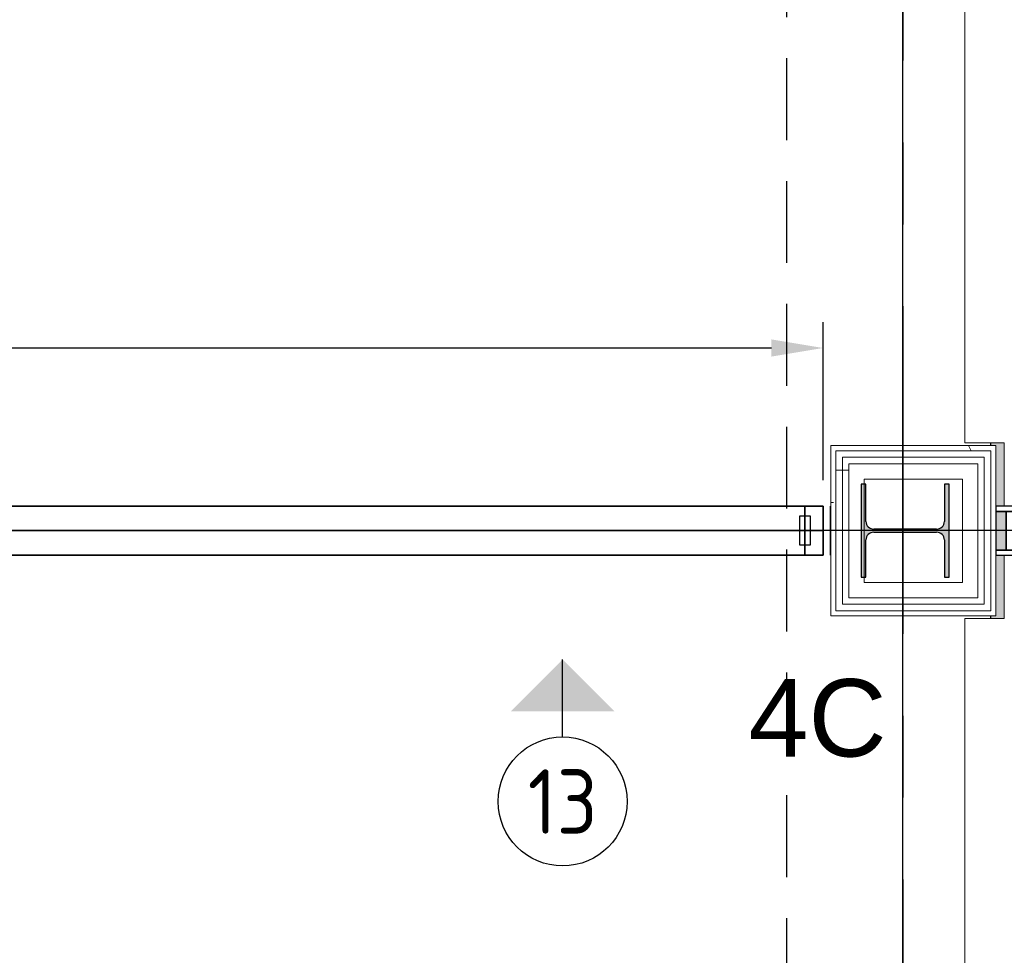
# Model space of a CAD drawing. Extents: x 2744 to 57639, y 3641 to 38820.
# Tile 158 of 179: x 52304 to 54213, y 27672 to 29486. Entities that reach past the tile are written whole.
import ezdxf
from ezdxf.enums import TextEntityAlignment as Align

# ---------------------------------------------------------------- set-up
doc = ezdxf.new("R2010")
doc.units = 0
doc.header["$LTSCALE"] = 50
doc.header["$PDSIZE"] = -5
doc.linetypes.add('HIDDEN2', pattern=[4.7625, 3.175, -1.5875])
doc.linetypes.add('stramien', pattern=[22.225, 12.7, -3.175, 3.175, -3.175])
doc.layers.get('0').update_dxf_attribs({"linetype": 'CONTINUOUS'})
doc.layers.get('DEFPOINTS').update_dxf_attribs({"linetype": 'CONTINUOUS'})
for name, color, linetype, lineweight in [('A-FLOR-OTLN', 8, 'CONTINUOUS', 18), ('A-GLAZ', 8, 'CONTINUOUS', 25), ('A-GLAZ-CWMG', 8, 'CONTINUOUS', 18), ('A-WALL-MBNI', 8, 'CONTINUOUS', 25), ('A-WALL-PATT', 8, 'CONTINUOUS', 50), ('I-WALL', 8, 'CONTINUOUS', 25), ('S-COLS', 8, 'CONTINUOUS', 18), ('S-GRID', 8, 'CONTINUOUS', 18)]:
    doc.layers.add(name, color=color, linetype=linetype, lineweight=lineweight)
for name, color, linetype in [('AS-A38--_F----5', 2, 'CONTINUOUS'), ('AS-A38--_F---4-', 9, 'CONTINUOUS'), ('AS-I38-M_F----5_Muuraansluitingen', 7, 'CONTINUOUS'), ('AS-I38-M_F----5_Wandmodulen', 7, 'CONTINUOUS'), ('AS-L38--', 7, 'CONTINUOUS'), ('AS-L38--_F----5', 7, 'CONTINUOUS'), ('AS-L38--_F---4-', 7, 'CONTINUOUS'), ('AS-L38--_F-23--', 3, 'CONTINUOUS'), ('AS-L38--_F1-----', 2, 'CONTINUOUS'), ('AS-L38--_F123--', 7, 'CONTINUOUS'), ('AS-M38--_F123--_Wandlengte', 1, 'CONTINUOUS'), ('AS-T38--_F-23--', 7, 'CONTINUOUS'), ('IWTEKST', 2, 'CONTINUOUS')]:
    doc.layers.add(name, color=color, linetype=linetype)
doc.layers.add('AS-I38-1_F----5', color=2, linetype='CONTINUOUS', plot=False)
doc.styles.get("Standard").update_dxf_attribs({"font": 'isocp.shx'})
doc.dimstyles.new('CWall_F2_Wandlengte', dxfattribs={"dimscale": 50, "dimtxt": 2.5, "dimasz": 2, "dimexe": 1, "dimexo": 1, "dimgap": 0.5, "dimtad": 1, "dimdec": 0, "dimdsep": 46, "dimtxsty": 'Standard', "dimcen": 2.5, "dimclrt": 2, "dimadec": 0, "dimazin": 0, "dimtfac": 1, "dimtdec": 0, "dimtix": 1, "dimtmove": 2, "dimatfit": 0, "dimfxl": 0, "dimtolj": 1, "dimtzin": 0, "dimarcsym": 0})
pattern_1 = [(0, (0, 0), (406.4, 101.6), [33.528, -271.272, 33.528, -271.272, -1625.6]), (0, (0, 0), (406.4, 101.6), [-609.6, 33.528, -576.072, 33.528, -271.272, -711.2]), (0, (0, 0), (406.4, 101.6), [-1524, 33.528, -169.672, 33.528, -474.472]), (120, (152.4, 50.8), (-291.18818, 301.15272), [33.528, -271.272, 33.528, -271.272, -1625.6]), (120, (152.4, 50.8), (-291.18818, 301.15272), [-609.6, 33.528, -576.072, 33.528, -271.272, -711.2]), (120, (152.4, 50.8), (-291.18818, 301.15272), [-1524, 33.528, -169.672, 33.528, -474.472]), (240, (203.2, 254), (-115.21182, -402.75272), [33.528, -271.272, 33.528, -271.272, -1625.6]), (240, (203.2, 254), (-115.21182, -402.75272), [-609.6, 33.528, -576.072, 33.528, -271.272, -711.2]), (240, (203.2, 254), (-115.21182, -402.75272), [-1524, 33.528, -169.672, 33.528, -474.472])]
pattern_2 = [(0, (53876.6, 28262.37), (0, 500), []), (0, (53876.6, 28212.37), (0, 500), []), (0, (53876.6, 28162.37), (0, 500), []), (0, (53876.6, 28112.37), (0, 500), [])]
pattern_3 = [(0, (822, 1360), (31.75, 31.75), [15.875, -47.625]), (90, (829.938, 1352.062), (-31.75, 31.75), [15.875, -47.625])]

# ---------------------------------------------------------------- blocks, each defined once
blk = doc.blocks.new('10844_ABT model nieuw_export 08-11-2012_rvt-1-Plotview 4e Verdieping - schaal 1 op 100')
at = {"layer": 'S-COLS', "lineweight": 5}
blk.add_hatch(color=256, dxfattribs=at).paths.add_polyline_path([(53944.8, 28405.2), (53944.8, 28477.2), (53949.2, 28487.8), (53959.8, 28492.2), (54081.8, 28492.2), (54092.4, 28487.8), (54096.8, 28477.2), (54096.8, 28405.2), (54106.3, 28405.2), (54106.3, 28585.2), (54096.8, 28585.2), (54096.8, 28513.2), (54092.4, 28502.6), (54081.8, 28498.2), (53959.8, 28498.2), (53949.2, 28502.6), (53944.8, 28513.2), (53944.8, 28585.2), (53935.3, 28585.2), (53935.3, 28405.2)], flags=0)
at = {"layer": 'S-COLS', "color": 0, "lineweight": 25}
for p, q in [((53944.8, 28585.2), (53935.3, 28585.2)), ((53935.3, 28585.2), (53935.3, 28405.2)), ((53944.8, 28513.2), (53944.8, 28585.2)), ((54106.3, 28585.2), (54096.8, 28585.2)), ((54096.8, 28585.2), (54096.8, 28513.2)), ((54106.3, 28405.2), (54106.3, 28585.2)), ((54081.8, 28498.2), (53959.8, 28498.2)), ((53944.8, 28405.2), (53944.8, 28477.2)), ((53959.8, 28492.2), (54081.8, 28492.2)), ((54096.8, 28477.2), (54096.8, 28405.2)), ((53935.3, 28405.2), (53944.8, 28405.2)), ((54096.8, 28405.2), (54106.3, 28405.2))]:
    blk.add_line(p, q, dxfattribs=at)
for centre, start, end in [((53959.8, 28513.2), 180, 270), ((54081.8, 28513.2), 270, 0), ((53959.8, 28477.2), 90, 180), ((54081.8, 28477.2), 0, 90)]:
    blk.add_arc(centre, 15, start, end, dxfattribs=at)
blk = doc.blocks.new('22_KA_systeempanel_dicht - staal-10156846-Plotview 4e Verdieping - schaal 1 op 100')
at = {"layer": 'A-GLAZ', "lineweight": 18}
h = blk.add_hatch(color=256, dxfattribs=at)
h.paths.add_polyline_path([(-30, -37.5), (-30, 37.5), (-50, 37.5), (-50, -37.5)], flags=0)
h.paths.add_polyline_path([(50, -37.5), (50, 37.5), (30, 37.5), (30, -37.5)], flags=0)
h = blk.add_hatch(dxfattribs=at)
h.set_pattern_fill('FP_264', color=256, style=0, pattern_type=2)
h.set_pattern_definition([(60, (-54246.6, -28494.87), (-103.92305, 60), []), (120, (-54246.6, -28494.87), (-103.92305, -60), [])])
h.paths.add_polyline_path([(30, -37.5), (30, 37.5), (-30, 37.5), (-30, -37.5)], flags=0)
at = {"layer": 'A-GLAZ'}
for p, q in [((50, 47.5), (-50, 47.5)), ((-50, 47.5), (-50, 37.5)), ((50, 37.5), (50, 47.5)), ((-50, 37.5), (50, 37.5)), ((-30, 37.5), (-50, 37.5)), ((-50, 37.5), (-50, -37.5)), ((30, 37.5), (-30, 37.5)), ((-30, 37.5), (-30, -37.5)), ((-30, -37.5), (-30, 37.5)), ((30, -37.5), (30, 37.5)), ((50, 37.5), (30, 37.5)), ((30, 37.5), (30, -37.5)), ((50, -37.5), (50, 37.5)), ((50, -37.5), (-50, -37.5)), ((-50, -37.5), (-50, -47.5)), ((-50, -37.5), (-30, -37.5)), ((-30, -37.5), (30, -37.5)), ((30, -37.5), (50, -37.5)), ((50, -47.5), (50, -37.5)), ((-50, -47.5), (50, -47.5))]:
    blk.add_line(p, q, dxfattribs=at)
blk = doc.blocks.new('28_KA_Prefab betonnen borstwering vierde verdieping - 28_KA_Prefab betonnen borstwering vierde verdieping-10080192-Plotview 4e Verdieping - schaal 1 op 100')
at = {"layer": 'A-WALL-PATT', "lineweight": 25}
h = blk.add_hatch(color=256, dxfattribs=at)
h.paths.add_polyline_path([(54283.1, 17595.2), (54296.6, 17595.2), (54296.6, 17755.4), (54283.1, 17755.4), (54283.1, 17600.2), (54186.6, 17600.2), (54186.6, 17595.2)], flags=0)
h.paths.add_polyline_path([(54436.6, 19068.4), (54436.6, 19068.4), (54296.6, 19068.4), (54296.6, 19588), (54283.1, 19588), (54283.1, 19068.4), (54416.2, 19068.4)], flags=0)
h.paths.add_polyline_path([(54186.6, 19158.2), (54212.4, 19158.2), (54212.4, 19498.5), (54186.6, 19498.5), (54186.6, 19493.2), (54196.6, 19493.2), (54196.6, 19163.2), (54186.6, 19163.2)], flags=0)
h.paths.add_polyline_path([(54306.6, 20901), (54296.6, 20901.7), (54296.6, 21421.4), (54283.1, 21421.4), (54283.1, 20901), (54296.6, 20901)], flags=0)
h.paths.add_polyline_path([(54196.6, 20991.2), (54212.4, 20991.2), (54212.4, 21331.5), (54186.6, 21331.5), (54186.6, 21326.5), (54196.6, 21326.5), (54196.6, 20996.5), (54186.6, 20996.5), (54186.6, 20991.2)], flags=0)
h.paths.add_polyline_path([(54296.6, 22734.4), (54296.6, 22735), (54296.6, 23254.7), (54283.1, 23254.7), (54283.1, 22734.4), (54288.1, 22734.4)], flags=0)
h.paths.add_polyline_path([(54212.4, 22824.9), (54212.4, 23165.2), (54186.6, 23165.2), (54186.6, 23159.9), (54196.6, 23159.9), (54196.6, 22829.9), (54186.6, 22829.9), (54186.6, 22824.9), (54196.6, 22824.9)], flags=0)
h.paths.add_polyline_path([(54306.6, 24567.7), (54296.6, 24568.4), (54296.6, 25088), (54283.1, 25088), (54283.1, 24567.7), (54306.6, 24567.7)], flags=0)
h.paths.add_polyline_path([(54186.6, 24658.2), (54212.4, 24658.2), (54212.4, 24998.5), (54186.6, 24998.5), (54186.6, 24993.2), (54196.6, 24993.2), (54196.6, 24663.2), (54186.6, 24663.2)], flags=0)
h.paths.add_polyline_path([(54316.7, 26401), (54296.6, 26401.7), (54296.6, 26921.4), (54283.1, 26921.4), (54283.1, 26709.2), (54296.1, 26709.2), (54296.1, 26614.2), (54283.1, 26614.2), (54283.1, 26401), (54306.6, 26401)], flags=0)
h.paths.add_polyline_path([(54196.6, 26491.5), (54212.4, 26491.5), (54212.4, 26614.2), (54196.6, 26614.2), (54196.6, 26496.5), (54186.6, 26496.5), (54186.6, 26491.5)], flags=0)
h.paths.add_polyline_path([(54196.6, 26709.2), (54212.4, 26709.2), (54212.4, 26831.9), (54186.6, 26831.9), (54186.6, 26826.5), (54196.6, 26826.5), (54196.6, 26761.5)], flags=0)
h.paths.add_polyline_path([(54306.6, 28234.4), (54296.6, 28235), (54296.6, 28447.4), (54283.1, 28447.4), (54283.1, 28234.4), (54296.6, 28234.4)], flags=0)
h.paths.add_polyline_path([(54212.4, 28324.9), (54212.4, 28447.4), (54196.6, 28447.4), (54196.6, 28329.9), (54186.6, 28329.9), (54186.6, 28324.9), (54196.6, 28324.9)], flags=0)
h.paths.add_polyline_path([(54196.6, 28542.4), (54212.4, 28542.4), (54212.4, 28665.2), (54186.6, 28665.2), (54186.6, 28659.9), (54196.6, 28659.9), (54196.6, 28594.9)], flags=0)
h.paths.add_polyline_path([(54287.6, 28542.4), (54296.6, 28542.4), (54296.6, 28754.7), (54283.1, 28754.7), (54283.1, 28542.4)], flags=0)
h.paths.add_polyline_path([(54288.1, 30067.7), (54296.6, 30068.4), (54296.6, 30280.7), (54283.1, 30280.7), (54283.1, 30067.7)], flags=0)
h.paths.add_polyline_path([(54191.6, 30158.2), (54212.4, 30158.2), (54212.4, 30280.7), (54196.6, 30280.7), (54196.6, 30163.2), (54186.6, 30163.2), (54186.6, 30158.2)], flags=0)
h.paths.add_polyline_path([(54196.6, 30375.7), (54212.4, 30375.7), (54212.4, 30498.5), (54186.6, 30498.5), (54186.6, 30493.2), (54196.6, 30493.2), (54196.6, 30414.7)], flags=0)
h.paths.add_polyline_path([(54283.1, 30375.7), (54296.6, 30375.7), (54296.6, 30588), (54283.1, 30588), (54283.1, 30414.7)], flags=0)
h.paths.add_polyline_path([(54296.6, 31901), (54296.6, 31901.7), (54296.6, 32421.4), (54283.1, 32421.4), (54283.1, 31901), (54288.1, 31901)], flags=0)
h.paths.add_polyline_path([(54186.6, 31991.5), (54212.4, 31991.5), (54212.4, 32331.9), (54186.6, 32331.9), (54186.6, 32326.5), (54196.6, 32326.5), (54196.6, 31996.5), (54186.6, 31996.5)], flags=0)
h.paths.add_polyline_path([(54283.1, 33734.4), (54296.6, 33735), (54296.6, 34255.4), (54283.1, 34255.4), (54283.1, 33735)], flags=0)
h.paths.add_polyline_path([(54186.6, 33824.9), (54212.4, 33824.9), (54212.4, 34165.2), (54186.6, 34165.2), (54186.6, 34159.9), (54196.6, 34159.9), (54196.6, 33829.9), (54186.6, 33829.9)], flags=0)
h.paths.add_polyline_path([(54288.1, 35568.4), (54296.6, 35568.4), (54296.6, 36088.2), (53756.4, 36088.2), (53756.4, 36074.7), (54016.5, 36074.7), (54016.5, 35998.5), (53865.8, 35998.5), (53865.8, 35978.2), (53876.6, 35978.2), (53876.6, 35993.2), (54196.6, 35993.2), (54196.6, 35663.2), (54186.6, 35663.2), (54186.6, 35658.2), (54207.4, 35658.2), (54207.4, 35827.9), (54283.1, 35827.9), (54283.1, 35568.4)], flags=0)
h.paths.add_polyline_path([(52043.3, 35978.2), (52043.3, 35993.2), (52354.1, 35993.2), (52353.3, 35998.5), (52012.4, 35998.5), (52012.4, 35978.2)], flags=0)
h.paths.add_polyline_path([(50179.1, 35978.2), (50189.9, 35978.2), (50189.9, 35993.2), (50509.9, 35993.2), (50509.9, 35978.2), (50520.7, 35978.2), (50520.7, 35998.5), (50179.1, 35998.5), (50179.1, 35983.2)], flags=0)
h.paths.add_polyline_path([(48676.6, 35978.2), (48687.4, 35978.2), (48687.4, 35998.5), (48345.8, 35998.5), (48345.8, 35978.2), (48356.6, 35978.2), (48356.6, 35993.2), (48676.6, 35993.2), (48676.6, 35983.2)], flags=0)
h.paths.add_polyline_path([(46854.1, 35978.2), (46854.1, 35998.5), (46730.8, 35998.5), (46730.8, 35993.5), (46635.8, 35993.5), (46635.8, 35998.5), (46512.4, 35998.5), (46512.4, 35978.2), (46523.3, 35978.2), (46523.3, 35993.2), (46843.3, 35993.2), (46843.3, 35978.2)], flags=0)
h.paths.add_polyline_path([(45020.4, 35978.2), (45020.4, 35998.5), (44678.8, 35998.5), (44678.8, 35978.2), (44689.9, 35978.2), (44689.9, 35993.2), (45009.9, 35993.2), (45009.9, 35978.2)], flags=0)
h.paths.add_polyline_path([(42845.8, 35978.2), (42856.6, 35978.2), (42856.6, 35993.2), (43176.6, 35993.2), (43176.6, 35978.2), (43187.4, 35978.2), (43187.4, 35998.5), (42845.8, 35998.5), (42845.8, 35983.2)], flags=0)
h.paths.add_polyline_path([(41073.3, 35978.2), (41073.3, 36082.2), (41293.3, 36081.4), (41293.3, 35978.2), (41298.3, 35978.2), (41298.3, 36074.7), (41443.4, 36074.7), (41443.4, 36088.2), (40923.1, 36088.2), (40923.1, 36079.7), (40898.1, 36079.7), (40898.1, 36074.7), (41068.1, 36074.7), (41068.1, 35978.2)], flags=0)
h.paths.add_polyline_path([(39509.9, 35978.2), (39520.7, 35978.2), (39520.7, 35998.5), (39179.1, 35998.5), (39179.1, 35978.2), (39189.9, 35978.2), (39189.9, 35993.2), (39509.9, 35993.2), (39509.9, 35983.2)], flags=0)
h.paths.add_polyline_path([(37676.6, 35978.2), (37687.4, 35978.2), (37687.4, 35998.5), (37345.8, 35998.5), (37345.8, 35978.2), (37356.6, 35978.2), (37356.6, 35993.2), (37676.6, 35993.2), (37676.6, 35983.2)], flags=0)
h.paths.add_polyline_path([(35843.3, 35978.2), (35854.1, 35978.2), (35854.1, 35998.5), (35512.4, 35998.5), (35512.4, 35978.2), (35523.3, 35978.2), (35523.3, 35993.2), (35843.3, 35993.2), (35843.3, 35983.2)], flags=0)
h.paths.add_polyline_path([(33679.1, 35978.2), (33689.9, 35978.2), (33689.9, 35993.2), (34009.9, 35993.2), (34009.9, 35978.2), (34020.7, 35978.2), (34020.7, 35998.5), (33679.1, 35998.5), (33679.1, 35983.2)], flags=0)
h.paths.add_polyline_path([(31901.4, 35978.2), (31906.6, 35978.2), (31906.6, 36088.2), (31756.4, 36088.2), (31756.4, 36074.7), (31901.4, 36074.7)], flags=0)
h.paths.add_polyline_path([(30343.3, 35978.2), (30354.1, 35978.2), (30354.1, 35998.5), (30230.8, 35998.5), (30230.8, 35993.5), (30135.8, 35993.5), (30135.8, 35998.5), (30012.4, 35998.5), (30012.4, 35978.2), (30023.3, 35978.2), (30023.3, 35993.2), (30343.3, 35993.2), (30343.3, 35983.2)], flags=0)
h.paths.add_polyline_path([(28179.1, 35978.2), (28189.9, 35978.2), (28189.9, 35993.2), (28509.9, 35993.2), (28509.9, 35978.2), (28520.7, 35978.2), (28520.7, 35998.5), (28402.4, 35998.5), (28402.4, 35993.5), (28307.4, 35993.5), (28307.4, 35998.5), (28179.1, 35998.5), (28179.1, 35983.2)], flags=0)
h.paths.add_polyline_path([(26356.6, 35978.2), (26356.6, 35993.2), (26676.6, 35993.2), (26676.6, 35978.2), (26687.4, 35978.2), (26687.4, 35998.5), (26345.8, 35998.5), (26345.8, 35978.2)], flags=0)
h.paths.add_polyline_path([(24512.4, 35978.2), (24523.3, 35978.2), (24523.3, 35993.2), (24843.3, 35993.2), (24843.3, 35978.2), (24854.1, 35978.2), (24854.1, 35998.5), (24512.4, 35998.5), (24512.4, 35983.2)], flags=0)
h.paths.add_polyline_path([(22949.6, 35978.2), (22964.9, 35978.2), (22964.9, 36074.7), (23046.6, 36074.7), (23046.6, 36088.2), (22956.6, 36088.2), (22956.6, 36228.2), (22949.6, 36228.2), (22949.6, 36074.7)], flags=0)
h.paths.add_polyline_path([(50331.6, 36074.7), (50610.1, 36074.7), (50610.1, 36088.2), (50089.8, 36088.2), (50089.8, 36074.7), (50179.1, 36074.7)], flags=0)
h.paths.add_polyline_path([(48687.4, 36074.7), (48776.8, 36074.7), (48776.8, 36088.2), (48256.4, 36088.2), (48256.4, 36074.7), (48435.8, 36074.7)], flags=0)
h.paths.add_polyline_path([(51923.1, 36074.7), (52443.4, 36074.7), (52443.4, 36088.2), (51923.1, 36088.2), (51923.1, 36079.7)], flags=0)
h.paths.add_polyline_path([(46539.9, 36074.7), (46635.8, 36074.7), (46635.8, 36082.2), (46730.8, 36082.2), (46730.8, 36074.7), (46943.4, 36074.7), (46943.4, 36088.2), (46423.1, 36088.2), (46423.1, 36074.7), (46512.4, 36074.7)], flags=0)
h.paths.add_polyline_path([(43064.3, 36074.7), (43276.8, 36074.7), (43276.8, 36088.2), (42756.4, 36088.2), (42756.4, 36074.7), (42845.8, 36074.7)], flags=0)
h.paths.add_polyline_path([(44678.8, 36074.7), (45110.1, 36074.7), (45110.1, 36088.2), (44589.8, 36088.2), (44589.8, 36074.7), (44644.1, 36074.7)], flags=0)
h.paths.add_polyline_path([(37796.8, 36074.7), (37801.8, 36074.7), (37801.8, 36079.7), (37776.8, 36079.7), (37776.8, 36088.2), (37256.4, 36088.2), (37256.4, 36079.7), (37231.4, 36079.7), (37231.4, 36074.7), (37776.8, 36074.7)], flags=0)
h.paths.add_polyline_path([(39520.7, 36074.7), (39635.1, 36074.7), (39635.1, 36079.7), (39610.1, 36079.7), (39610.1, 36088.2), (39089.8, 36088.2), (39089.8, 36079.7), (39064.8, 36079.7), (39064.8, 36074.7), (39272.6, 36074.7)], flags=0)
h.paths.add_polyline_path([(35403.1, 36074.7), (35968.4, 36074.7), (35968.4, 36079.7), (35943.4, 36079.7), (35943.4, 36088.2), (35423.1, 36088.2), (35423.1, 36079.7), (35398.1, 36079.7), (35398.1, 36074.7)], flags=0)
h.paths.add_polyline_path([(28089.8, 36074.7), (28307.4, 36074.7), (28307.4, 36082.2), (28402.4, 36082.2), (28402.4, 36074.7), (28610.1, 36074.7), (28610.1, 36088.2), (28089.8, 36088.2), (28089.8, 36079.7)], flags=0)
h.paths.add_polyline_path([(30354.1, 36074.7), (30443.4, 36074.7), (30443.4, 36088.2), (29923.1, 36088.2), (29923.1, 36074.7), (30135.8, 36074.7), (30135.8, 36082.2), (30230.8, 36082.2), (30230.8, 36074.7)], flags=0)
h.paths.add_polyline_path([(34135.1, 36074.7), (34135.1, 36079.7), (34110.1, 36079.7), (34110.1, 36088.2), (33589.8, 36088.2), (33589.8, 36079.7), (33564.8, 36079.7), (33564.8, 36074.7), (34130.7, 36074.7)], flags=0)
h.paths.add_polyline_path([(26687.4, 36074.7), (26776.8, 36074.7), (26776.8, 36088.2), (26256.4, 36088.2), (26256.4, 36074.7), (26633.8, 36074.7)], flags=0)
h.paths.add_polyline_path([(32131.6, 36074.7), (32301.8, 36074.7), (32301.8, 36079.7), (32276.8, 36079.7), (32276.8, 36088.2), (31916.6, 36088.2), (31916.6, 36082.2), (32131.6, 36082.2), (32131.6, 36079.7)], flags=0)
h.paths.add_polyline_path([(24738, 36074.7), (24943.4, 36074.7), (24943.4, 36088.2), (24423.1, 36088.2), (24423.1, 36074.7), (24512.4, 36074.7)], flags=0)
h.paths.add_polyline_path([(23056.6, 36074.7), (23110.1, 36074.7), (23110.1, 36088.2), (23056.6, 36088.2), (23056.6, 36079.7)], flags=0)
at = {"layer": 'A-WALL-MBNI'}
for p, q in [((54186.6, 28659.9), (54186.6, 28665.2)), ((54186.6, 28324.9), (54186.6, 28329.9))]:
    blk.add_line(p, q, dxfattribs=at)
blk = doc.blocks.new('vensterbank tweede verdieping3 - vensterbank tweede verdieping-12052795-Plotview 4e Verdieping - schaal 1 op 100')
at = {"layer": 'A-GLAZ', "lineweight": 18}
for p, q in [((54136.6, 30158.2), (54136.6, 28665.2)), ((54136.6, 28665.2), (54212.4, 28665.2)), ((54212.4, 28665.2), (54212.4, 28542.4)), ((54212.4, 28447.4), (54212.4, 28324.9)), ((54212.4, 28324.9), (54136.6, 28324.9)), ((54136.6, 28324.9), (54136.6, 27323.8))]:
    blk.add_line(p, q, dxfattribs=at)
blk = doc.blocks.new('Onderlegger 4e verdieping')
at = {"layer": 'A-WALL-PATT', "lineweight": 18}
h = blk.add_hatch(dxfattribs=at)
h.set_pattern_fill('FP_9', color=256, style=0, pattern_type=2)
h.set_pattern_definition(pattern_1)
h.paths.add_polyline_path([(54123.2, 28649.9), (54196.6, 28649.9), (54196.6, 28659.9), (53876.6, 28659.9), (53876.6, 28649.9), (53886.6, 28649.9)], flags=0)
h = blk.add_hatch(dxfattribs=at)
h.set_pattern_fill('FP_9', color=256, style=0, pattern_type=2)
h.set_pattern_definition(pattern_1)
h.paths.add_polyline_path([(53886.6, 28329.9), (53886.6, 28649.9), (53876.6, 28649.9), (53876.6, 28329.9)], flags=0)
h = blk.add_hatch(dxfattribs=at)
h.set_pattern_fill('FP_11', color=256, angle=-270, style=0, pattern_type=2)
h.set_pattern_definition([(270, (53836.6, 28659.87), (500, 3e-14), []), (270, (53786.6, 28659.87), (500, 3e-14), []), (270, (53736.6, 28659.87), (500, 3e-14), []), (270, (53686.6, 28659.87), (500, 3e-14), [])])
h.paths.add_polyline_path([(54174.1, 28637.4), (54186.6, 28637.4), (54186.6, 28649.9), (53886.6, 28649.9), (53886.6, 28637.4), (54123.2, 28637.4)], flags=0)
h = blk.add_hatch(dxfattribs=at)
h.set_pattern_fill('FP_12', color=256, angle=90, style=0, pattern_type=2)
h.set_pattern_definition(pattern_2)
h.paths.add_polyline_path([(53899.1, 28339.9), (53899.1, 28637.4), (53886.6, 28637.4), (53886.6, 28339.9)], flags=0)
h = blk.add_hatch(dxfattribs=at)
h.set_pattern_fill('FP_12', color=256, angle=90, style=0, pattern_type=2)
h.set_pattern_definition(pattern_2)
h.paths.add_polyline_path([(53911.6, 28352.4), (53911.6, 28624.9), (53899.1, 28624.9), (53899.1, 28352.4)], flags=0)
at = {"layer": 'A-FLOR-OTLN'}
for p, q in [((54186.3, 28665.2), (54186.3, 28659.9)), ((54186.3, 28329.9), (54186.3, 28324.9))]:
    blk.add_line(p, q, dxfattribs=at)
at = {"layer": 'A-GLAZ-CWMG', "lineweight": 35}
blk.add_line((53875.8, 28447.5), (53875.8, 28542.5), dxfattribs=at)
at = {"layer": 'I-WALL', "lineweight": 18}
for p, q in [((54196.6, 28659.9), (53876.6, 28659.9)), ((53876.6, 28659.9), (53876.6, 28329.9)), ((54186.6, 28649.9), (53886.6, 28649.9)), ((53886.6, 28649.9), (53886.6, 28339.9)), ((54186.6, 28649.9), (54186.6, 28339.9)), ((54196.6, 28329.9), (54196.6, 28659.9)), ((54174.1, 28637.4), (53899.1, 28637.4)), ((53899.1, 28637.4), (53899.1, 28352.4)), ((54174.1, 28637.4), (54174.1, 28352.4)), ((54161.6, 28624.9), (53911.6, 28624.9)), ((53911.6, 28624.9), (53911.6, 28364.9)), ((54161.6, 28624.9), (54161.6, 28364.9)), ((53941.6, 28594.9), (54131.6, 28594.9)), ((53941.6, 28394.9), (53941.6, 28594.9)), ((54131.6, 28594.9), (54131.6, 28394.9)), ((54131.6, 28394.9), (53941.6, 28394.9)), ((54161.6, 28364.9), (53911.6, 28364.9)), ((54174.1, 28352.4), (53899.1, 28352.4)), ((53876.6, 28329.9), (54196.6, 28329.9)), ((54186.6, 28339.9), (53886.6, 28339.9))]:
    blk.add_line(p, q, dxfattribs=at)
at = {"layer": 'S-GRID', "linetype": 'stramien'}
blk.add_line((54016.6, 37820.1), (54016.6, 15453.9), dxfattribs=at)
at = {"lineweight": 5}
blk.add_blockref('10844_ABT model nieuw_export 08-11-2012_rvt-1-Plotview 4e Verdieping - schaal 1 op 100', (0, 0), dxfattribs=at)
at = {"layer": 'A-GLAZ'}
blk.add_blockref('vensterbank tweede verdieping3 - vensterbank tweede verdieping-12052795-Plotview 4e Verdieping - schaal 1 op 100', (0, 0), dxfattribs=at)
at = {"layer": 'A-GLAZ', "lineweight": 18}
blk.add_blockref('22_KA_systeempanel_dicht - staal-10156846-Plotview 4e Verdieping - schaal 1 op 100', (54246.6, 28494.9), dxfattribs=at)
at = {"layer": 'A-WALL-MBNI'}
blk.add_blockref('28_KA_Prefab betonnen borstwering vierde verdieping - 28_KA_Prefab betonnen borstwering vierde verdieping-10080192-Plotview 4e Verdieping - schaal 1 op 100', (0, 0), dxfattribs=at)
blk = doc.blocks.new('WandNr2-_CTA01')
at = {"layer": 'AS-T38--_F-23--', "color": 0, "linetype": 'ByBlock'}
blk.add_line((0, -5), (0, -2), dxfattribs=at)
blk.add_circle((0, -7.5), 2.5, dxfattribs=at)
blk.add_solid([(0, -2), (2, -4), (-2, -4)], dxfattribs=at)
blk.add_attdef('WANDNR', text='', height=2.5, dxfattribs=at).set_placement((0, -7.5), align=Align.MIDDLE)
blk = doc.blocks.new('*D157')
at = {"layer": 'AS-M38--_F123--_Wandlengte', "color": 0, "lineweight": -2}
for p, q in [((54015.6, 38175.3), (54015.6, 26794.7)), ((52182.6, 26988.9), (52182.6, 26794.7)), ((52282.6, 26844.7), (53915.6, 26844.7))]:
    blk.add_line(p, q, dxfattribs=at)
at = {"layer": 'AS-M38--_F123--_Wandlengte', "color": 0}
for points in [[(52282.6, 26861.3), (52282.6, 26828), (52182.6, 26844.7)], [(53915.6, 26861.3), (53915.6, 26828), (54015.6, 26844.7)]]:
    blk.add_solid(points, dxfattribs=at)
at = {"layer": 'DEFPOINTS', "color": 0}
for p in [(54015.6, 38225.3), (52182.6, 27038.9), (54015.6, 26844.7)]:
    blk.add_point(p, dxfattribs=at)
at = {"layer": 'AS-M38--_F123--_Wandlengte', "color": 2, "insert": (53099.1, 26932.2), "char_height": 125, "attachment_point": 5}
blk.add_mtext('\\A1;1833', dxfattribs=at)
blk = doc.blocks.new('*D160')
at = {"layer": 'AS-M38--_F123--_Wandlengte', "color": 0, "lineweight": -2}
for p, q in [((55050.6, 30328.2), (50855.5, 30328.2)), ((50905.5, 30228.2), (50905.5, 28595.2)), ((55050.6, 28495.2), (50855.5, 28495.2))]:
    blk.add_line(p, q, dxfattribs=at)
at = {"layer": 'AS-M38--_F123--_Wandlengte', "color": 0}
for points in [[(50888.8, 30228.2), (50922.2, 30228.2), (50905.5, 30328.2)], [(50888.8, 28595.2), (50922.2, 28595.2), (50905.5, 28495.2)]]:
    blk.add_solid(points, dxfattribs=at)
at = {"layer": 'DEFPOINTS', "color": 0}
for p in [(55100.6, 30328.2), (50905.5, 28495.2), (55100.6, 28495.2)]:
    blk.add_point(p, dxfattribs=at)
at = {"layer": 'AS-M38--_F123--_Wandlengte', "color": 2, "insert": (50818, 29411.7), "char_height": 125, "attachment_point": 5, "rotation": 90}
blk.add_mtext('\\A1;1833', dxfattribs=at)
blk = doc.blocks.new('*D161')
at = {"layer": 'AS-M38--_F123--_Wandlengte', "color": 0, "lineweight": -2}
for p, q in [((55050.6, 28495.2), (50855.5, 28495.2)), ((50905.5, 28395.2), (50905.5, 26762.2)), ((55050.6, 26662.2), (50855.5, 26662.2))]:
    blk.add_line(p, q, dxfattribs=at)
at = {"layer": 'AS-M38--_F123--_Wandlengte', "color": 0}
for points in [[(50888.8, 28395.2), (50922.2, 28395.2), (50905.5, 28495.2)], [(50888.8, 26762.2), (50922.2, 26762.2), (50905.5, 26662.2)]]:
    blk.add_solid(points, dxfattribs=at)
at = {"layer": 'DEFPOINTS', "color": 0}
for p in [(55100.6, 28495.2), (50905.5, 26662.2), (55100.6, 26662.2)]:
    blk.add_point(p, dxfattribs=at)
at = {"layer": 'AS-M38--_F123--_Wandlengte', "color": 2, "insert": (50818, 27578.7), "char_height": 125, "attachment_point": 5, "rotation": 90}
blk.add_mtext('\\A1;1833', dxfattribs=at)
blk = doc.blocks.new('*D310')
at = {"layer": 'AS-M38--_F123--_Wandlengte', "color": 0, "lineweight": -2}
for p, q in [((50349.6, 28629.7), (50349.6, 28899.2)), ((53861.6, 28592.7), (53861.6, 28899.2)), ((50449.6, 28849.2), (53761.6, 28849.2))]:
    blk.add_line(p, q, dxfattribs=at)
at = {"layer": 'AS-M38--_F123--_Wandlengte', "color": 0}
for points in [[(50449.6, 28865.9), (50449.6, 28832.5), (50349.6, 28849.2)], [(53761.6, 28865.9), (53761.6, 28832.5), (53861.6, 28849.2)]]:
    blk.add_solid(points, dxfattribs=at)
at = {"layer": 'DEFPOINTS', "color": 0}
for p in [(53861.6, 28849.2), (50349.6, 28579.7, -300), (53861.6, 28542.7)]:
    blk.add_point(p, dxfattribs=at)
at = {"layer": 'AS-M38--_F123--_Wandlengte', "color": 2, "insert": (52105.6, 28936.7), "char_height": 125, "attachment_point": 5}
blk.add_mtext('\\A1;3512', dxfattribs=at)
blk = doc.blocks.new('Q0WDSTL-_CTA01')
at = {"layer": 'AS-L38--_F-23--'}
for p, q in [((0, 0.3), (0, 0.5)), ((0, -0.3), (0, -0.5))]:
    blk.add_line(p, q, dxfattribs=at)
at = {"layer": 'AS-L38--_F-23--', "color": 1}
blk.add_lwpolyline([(0, 0.3), (1, 0.3), (1, -0.3), (0, -0.3)], dxfattribs=at)
at = {"layer": 'AS-L38--_F1-----'}
blk.add_lwpolyline([(0, 0.5), (0, -0.5)], dxfattribs=at)
blk = doc.blocks.new('QEND6---_CTA01')
at = {"layer": 'AS-L38--_F----5', "invisible_edges": 1}
for points in [[(0, 0), (0, 0, 60), (35, 0, 60), (35, 0)], [(0, 0, 2660), (0, 0, 2700), (35, 0, 2700), (35, 0, 2660)]]:
    blk.add_3dface(points, dxfattribs=at)
at = {"layer": 'AS-L38--_F----5'}
blk.add_3dface([(0, 0, 60), (0, 0, 2660), (35, 0, 2660), (35, 0, 60)], dxfattribs=at)
at = {"layer": 'AS-L38--_F---4-', "invisible_edges": 1}
for points in [[(35, 47.5), (35, 47.5, 60), (0, 47.5, 60), (0, 47.5)], [(35, 47.5, 2660), (35, 47.5, 2700), (0, 47.5, 2700), (0, 47.5, 2660)], [(0, -47.5), (0, -47.5, 60), (35, -47.5, 60), (35, -47.5)], [(0, -47.5, 2660), (0, -47.5, 2700), (35, -47.5, 2700), (35, -47.5, 2660)]]:
    blk.add_3dface(points, dxfattribs=at)
at = {"layer": 'AS-L38--_F---4-'}
for points in [[(35, 47.5, 60), (35, 47.5, 2660), (0, 47.5, 2660), (0, 47.5, 60)], [(0, -47.5, 2700), (35, -47.5, 2700), (35, 47.5, 2700), (0, 47.5, 2700)], [(35, -47.5), (35, -47.5, 60), (35, 47.5, 60), (35, 47.5)], [(35, -47.5, 60), (35, -47.5, 2660), (35, 47.5, 2660), (35, 47.5, 60)], [(35, -47.5, 2660), (35, -47.5, 2700), (35, 47.5, 2700), (35, 47.5, 2660)], [(0, -47.5, 60), (0, -47.5, 2660), (35, -47.5, 2660), (35, -47.5, 60)]]:
    blk.add_3dface(points, dxfattribs=at)
at = {"layer": 'AS-L38--_F123--'}
blk.add_lwpolyline([(0, -47.5), (35, -47.5), (35, 47.5), (0, 47.5)], dxfattribs=at)
at = {"layer": 'DEFPOINTS'}
blk.add_point((35, 0, 2700), dxfattribs=at)
at = {"layer": 'AS-L38--', "xscale": 10, "yscale": 95, "zscale": 10}
blk.add_blockref('Q0WDSTL-_CTA01', (0, 0), dxfattribs=at)
at = {"layer": 'AS-I38-M_F----5_Muuraansluitingen', "extrusion": (0, -1, 0)}
blk.add_text('D4C', height=125, rotation=90, dxfattribs=at).set_placement((35, 2750), align=Align.MIDDLE_LEFT)
blk = doc.blocks.new('BvnAans-_CTA01')
at = {"layer": 'AS-L38--_F----5', "color": 0, "invisible_edges": 10}
blk.add_3dface([(0, 0), (1, 0), (1, 0, 1), (0, 0, 1)], dxfattribs=at)
at = {"layer": 'AS-L38--_F---4-', "invisible_edges": 10}
for points in [[(0, 0.5), (1, 0.5), (1, 0.5, 1), (0, 0.5, 1)], [(0, -0.5), (1, -0.5), (1, -0.5, 1), (0, -0.5, 1)]]:
    blk.add_3dface(points, dxfattribs=at)
at = {"layer": 'AS-L38--_F---4-'}
blk.add_3dface([(0, -0.5, 1), (0, 0.5, 1), (1, 0.5, 1), (1, -0.5, 1)], dxfattribs=at)
blk = doc.blocks.new('OndrAans_CTA01')
at = {"layer": 'AS-L38--_F----5', "color": 0, "invisible_edges": 10}
blk.add_3dface([(0, 0), (1, 0), (1, 0, 1), (0, 0, 1)], dxfattribs=at)
at = {"layer": 'AS-L38--_F---4-', "invisible_edges": 10}
for points in [[(0, 0.5), (1, 0.5), (1, 0.5, 1), (0, 0.5, 1)], [(0, -0.5), (1, -0.5), (1, -0.5, 1), (0, -0.5, 1)]]:
    blk.add_3dface(points, dxfattribs=at)
at = {"layer": 'AS-L38--_F123--', "color": 0}
blk.add_3dface([(0, -0.5), (1, -0.5), (1, 0.5), (0, 0.5)], dxfattribs=at)
blk = doc.blocks.new('D1------_CTA01')
at = {"layer": 'AS-L38--_F----5', "color": 0}
blk.add_3dface([(0, 0), (1, 0), (1, 0, 1), (0, 0, 1)], dxfattribs=at)
at = {"layer": 'AS-L38--_F---4-'}
for points in [[(0, 0.5), (1, 0.5), (1, 0.5, 1), (0, 0.5, 1)], [(0, -0.5), (1, -0.5), (1, -0.5, 1), (0, -0.5, 1)]]:
    blk.add_3dface(points, dxfattribs=at)
blk = doc.blocks.new('QWND66--_CTA01')
at = {"layer": 'AS-A38--_F----5', "extrusion": (0, -1, 0)}
h = blk.add_hatch(dxfattribs=at)
h.set_pattern_fill('CROSS', color=256, scale=5, style=0)
h.set_pattern_definition(pattern_3)
h.paths.add_polyline_path([(0, 940), (1644, 940), (1644, 1780), (0, 1780)])
at = {"layer": 'AS-A38--_F---4-', "extrusion": (0, -1, 0)}
h = blk.add_hatch(dxfattribs=at)
h.set_pattern_fill('CROSS', color=256, scale=5, style=0)
h.set_pattern_definition(pattern_3)
h.paths.add_polyline_path([(0, 940), (1644, 940), (1644, 1780), (0, 1780)])
h = blk.add_hatch(dxfattribs=at)
h.set_pattern_fill('CROSS', color=256, scale=5, style=0)
h.set_pattern_definition(pattern_3)
h.paths.add_polyline_path([(0, 940), (1644, 940), (1644, 1780), (0, 1780)])
at = {"layer": 'DEFPOINTS'}
blk.add_point((0, 0, 2700), dxfattribs=at)
at = {"layer": 'AS-L38--', "yscale": 95}
for name, p, xscale, zscale in [('BvnAans-_CTA01', (0, 0, 2660), 1644, 40), ('OndrAans_CTA01', (0, 0), 1644, 60), ('Q0WDSTL-_CTA01', (0, 0), 10, 10), ('D1------_CTA01', (0, 0, 1780), 1644, 880), ('D1------_CTA01', (0, 0, 940), 1644, 840), ('D1------_CTA01', (0, 0, 60), 1644, 880)]:
    blk.add_blockref(name, p, dxfattribs=dict(at, xscale=xscale, zscale=zscale))
at = {"layer": 'AS-L38--', "xscale": 10, "yscale": 95, "zscale": 10, "rotation": 180}
blk.add_blockref('Q0WDSTL-_CTA01', (1644, 0), dxfattribs=at)
at = {"layer": 'AS-I38-1_F----5', "extrusion": (0, -1, 0)}
blk.add_text('98', height=90, dxfattribs=at).set_placement((40, 130))
at = {"layer": 'AS-I38-M_F----5_Wandmodulen', "extrusion": (0, -1, 0)}
blk.add_text('AH-Z1', height=125, rotation=90, dxfattribs=at).set_placement((822, 2750), align=Align.MIDDLE_LEFT)

msp = doc.modelspace()

# ---------------------------------------------------------------- linework, layer by layer
at = {"color": 254, "linetype": 'HIDDEN2'}
msp.add_line((53790.6, 35602.2), (53790.6, 17820.2), dxfattribs=at)

# ---------------------------------------------------------------- block references
msp.add_blockref('Onderlegger 4e verdieping', (0, 0))
at = {"layer": 'AS-L38--'}
for name, p in [('QWND66--_CTA01', (52182.6, 28495.23)), ('QEND6---_CTA01', (53826.6, 28495.23))]:
    msp.add_blockref(name, p, dxfattribs=at)
at = {"layer": 'AS-L38--', "xscale": 50, "yscale": 50, "zscale": 50}
msp.add_blockref('WandNr2-_CTA01', (53356.84, 28345.23), dxfattribs=at).add_auto_attribs({'WANDNR': '13'})

# ---------------------------------------------------------------- texts
at = {"layer": 'IWTEKST', "insert": (53716.9, 28207.36), "char_height": 150, "width": 3405, "attachment_point": 1}
msp.add_mtext('{\\fArial|b0|i0|c0|p34;4C}', dxfattribs=at)

# ---------------------------------------------------------------- dimensions: what is measured, and where the dimension line sits
at = {"layer": 'AS-M38--_F123--_Wandlengte'}
for base, p1, p2, picture, middle in [((54015.6, 26844.68), (52182.6, 27038.89), (54015.6, 38225.26), '*D157', (53099.1, 26932.18)), ((53861.6, 28849.19), (50349.6, 28579.72, -300), (53861.6, 28542.73), '*D310', (52105.6, 28936.7))]:
    dim = msp.add_linear_dim(base=base, p1=p1, p2=p2, dimstyle='CWall_F2_Wandlengte', dxfattribs=at)
    dim.commit()
    dim.dimension.update_dxf_attribs({"geometry": picture, "text_midpoint": middle})
for base, p1, p2, picture, middle in [((50905.51, 28495.23), (55100.57, 30328.2), (55100.57, 28495.23), '*D160', (50818.01, 29411.72)), ((50905.51, 26662.2), (55100.57, 28495.23), (55100.57, 26662.2), '*D161', (50818.01, 27578.72))]:
    dim = msp.add_linear_dim(base=base, p1=p1, p2=p2, angle=90, dimstyle='CWall_F2_Wandlengte', dxfattribs=at)
    dim.commit()
    dim.dimension.update_dxf_attribs({"geometry": picture, "text_midpoint": middle})

doc.saveas('drawing.dxf')
